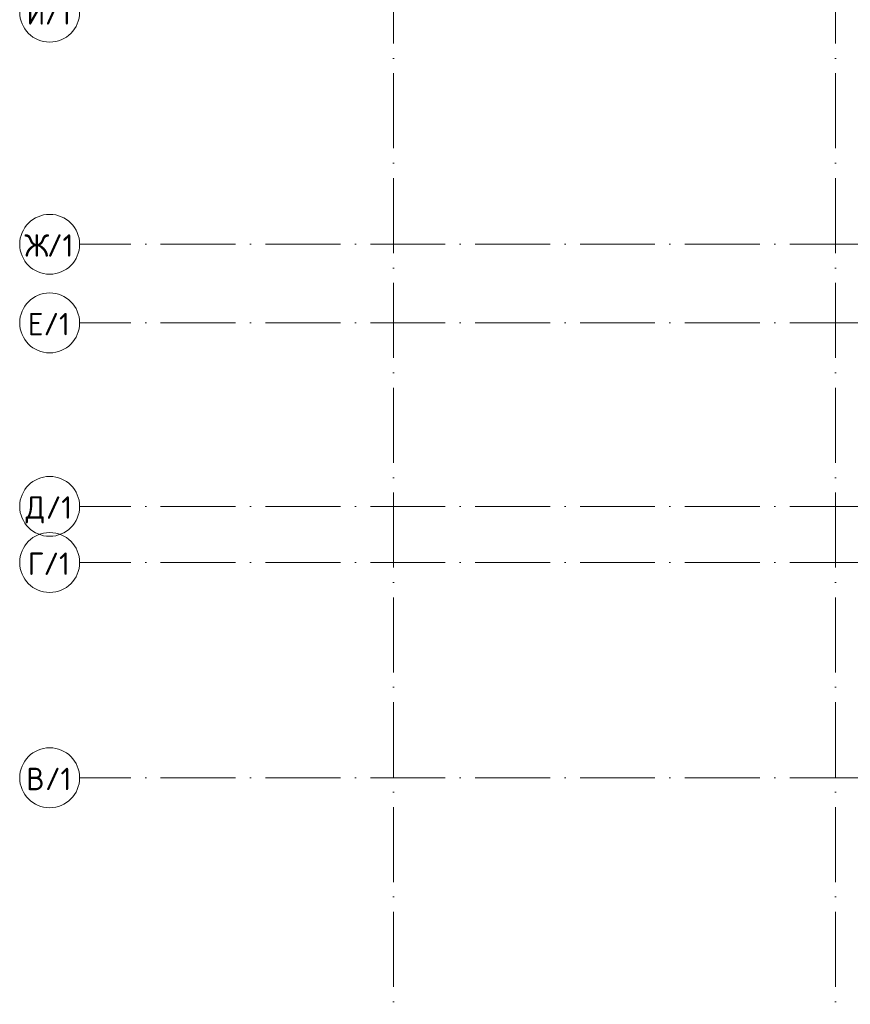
# Model space of a CAD drawing. Header units: millimetres. Extents: x -3267 to 40126, y 29201 to 102288.
# Tile 24 of 256: x -3267 to 7825, y 38168 to 51319. Entities that reach past the tile are written whole.
import ezdxf

# ---------------------------------------------------------------- set-up
doc = ezdxf.new("R2010")
doc.units = ezdxf.units.MM
doc.linetypes.add('4_ Штрихпунктир_ 10 х 2 мм', pattern=[1400, 1000, -200, 0, -200])
doc.layers.add('S-GRID-____-IDEN', color=7, linetype='Continuous', lineweight=9)
doc.layers.add('S-GRID-____-OTLN', color=7, linetype='Continuous', lineweight=9)
doc.styles.add('GOST Common_1', font='GOST_Common.ttf', dxfattribs={"height": 300})

# ---------------------------------------------------------------- blocks, each defined once
blk = doc.blocks.new('Ось сетки - 8_0 мм-37851243-ВКК_02_К1_З_ЭОМ_кабель_')
at = {"layer": 'S-GRID-____-IDEN', "color": 253, "true_color": 0xaaaaaa}
blk.add_circle((0, 0), 4, dxfattribs=at)

msp = doc.modelspace()

# ---------------------------------------------------------------- linework, layer by layer
at = {"layer": 'S-GRID-____-OTLN', "color": 253, "linetype": '4_ Штрихпунктир_ 10 х 2 мм', "true_color": 0xaaaaaa}
for p, q in [((1726, 30001), (1726, 101488)), ((7626, 30001), (7626, 101488)), ((38818, 48319), (-2467, 48319)), ((38818, 47269), (-2467, 47269)), ((38818, 44819), (-2467, 44819)), ((38818, 44069), (-2467, 44069)), ((38818, 41194), (-2467, 41194))]:
    msp.add_line(p, q, dxfattribs=at)

# ---------------------------------------------------------------- block references
at = {"layer": 'S-GRID-____-IDEN', "color": 253, "true_color": 0xaaaaaa, "xscale": 99.99999999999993, "yscale": 99.99999999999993, "zscale": 99.99999999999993, "rotation": 89.9999999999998}
for p in [(-2867, 51419), (-2867, 48319), (-2867, 47269), (-2867, 44819), (-2867, 44069), (-2867, 41194)]:
    msp.add_blockref('Ось сетки - 8_0 мм-37851243-ВКК_02_К1_З_ЭОМ_кабель_', p, dxfattribs=at)

# ---------------------------------------------------------------- texts
at = {"layer": 'S-GRID-____-IDEN', "color": 253, "true_color": 0xaaaaaa, "char_height": 300, "attachment_point": 1, "style": 'GOST Common_1'}
for s, insert, width in [('\\fGOST Common|b0|i0|c204|p34|;И', (-3176, 51553), 296.62), ('/1', (-2931, 51553), 448.94), ('\\fGOST Common|b0|i0|c204|p34|;Ж', (-3205, 48453), 368.78), ('/1', (-2901, 48453), 448.94), ('\\fGOST Common|b0|i0|c204|p34|;Е', (-3159, 47403), 256.54), ('/1', (-2948, 47403), 448.94), ('/1', (-2918, 44953), 448.94), ('\\fGOST Common|b0|i0|c204|p34|;Д', (-3189, 44953), 328.69), ('\\fGOST Common|b0|i0|c204|p34|;Г', (-3159, 44203), 256.54), ('/1', (-2948, 44203), 448.94), ('\\fGOST Common|b0|i0|c204|p34|;В', (-3179, 41328), 304.64), ('/1', (-2928, 41328), 448.94)]:
    msp.add_mtext(s, dxfattribs=dict(at, insert=insert, width=width))

doc.saveas('drawing.dxf')
